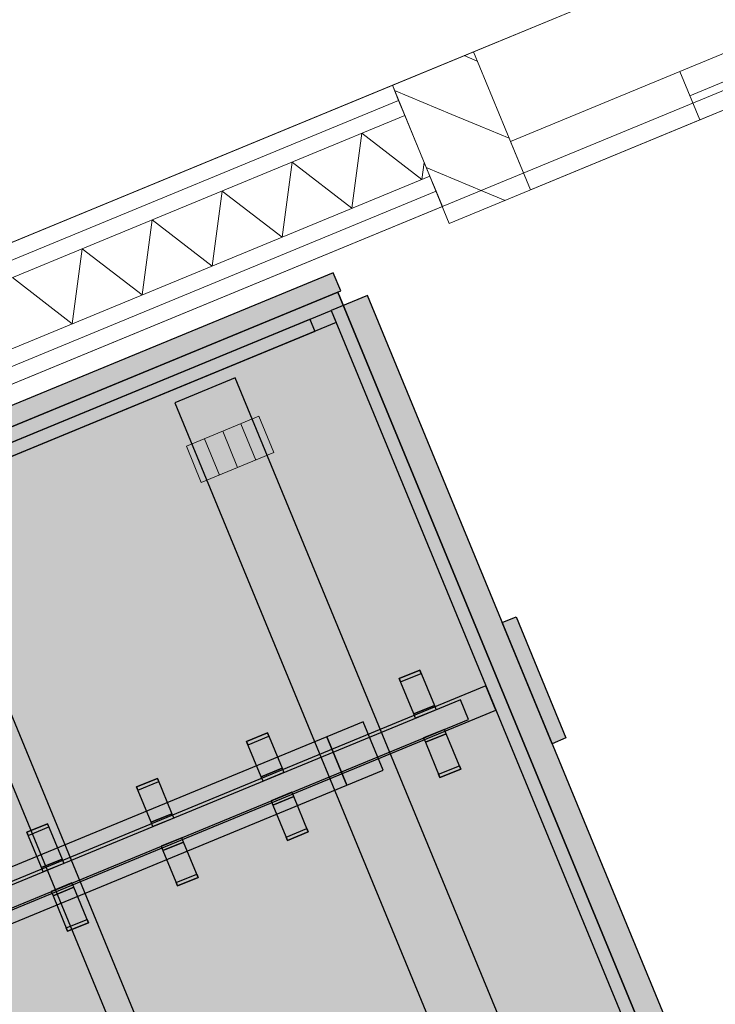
# Model space of a CAD drawing. Header units: millimetres. Extents: x -76965 to -69, y -21129 to 30747.
# Tile 46 of 65: x -20987 to -20456, y 14976 to 15727. Entities that reach past the tile are written whole.
import ezdxf
from ezdxf.enums import TextEntityAlignment as Align

# ---------------------------------------------------------------- set-up
doc = ezdxf.new("R2010")
doc.units = ezdxf.units.MM
doc.header["$MEASUREMENT"] = 0
doc.linetypes.add('B0204', pattern=[650, 500, -50, 50, -50])
doc.linetypes.add('B0702', pattern=[58.685, 39.06, -19.625001])
for name, color, linetype in [('022 Binnenwanden', 7, 'Continuous'), ('022 Binnenwanden 2D arcering', 7, 'Continuous'), ('022 Binnenwanden Deuren', 7, 'Continuous'), ('022 Binnenwanden Doorsnede-arcering', 7, 'Continuous'), ('022 Binnenwanden Laagscheidingslijnen', 7, 'Continuous'), ('079 Vaste inrichting', 7, 'Continuous'), ('079 Vaste inrichting 2D arcering', 7, 'Continuous'), ('079 Vaste inrichting Afdek-arcering', 7, 'Continuous'), ('102 Teksten ruimten _ Zones', 7, 'Continuous'), ('102 Teksten ruimten _ Zones Zone omranding', 7, 'Continuous'), ('102 Teksten ruimten _ Zones Zone tekst', 7, 'Continuous')]:
    doc.layers.add(name, color=color, linetype=linetype)
doc.styles.add('GENERATED_STYLE_1', font='txt')
pattern_1 = [(45, (0, 0), (-31.8198, 31.8198), [])]

# ---------------------------------------------------------------- blocks, each defined once
blk = doc.blocks.new('Lokaal 12_1.6_7_1', base_point=(-21689.59, 18453.82))
at = {"layer": '102 Teksten ruimten _ Zones Zone omranding', "color": 2, "linetype": 'Continuous', "lineweight": 0}
blk.add_line((-24357.55, 14169.06), (-16685.15, 17335.16), dxfattribs=at)
at = {"layer": '102 Teksten ruimten _ Zones Zone tekst', "color": 2, "lineweight": 0, "style": 'GENERATED_STYLE_1'}
for tag, height, p in [('ROOM_LSIZE', 150, (-21109.92, 18956.24)), ('ROOM_NAME', 250, (-20960.06, 18570.23)), ('ROOM_NUMBER', 150, (-20870.14, 18375.19))]:
    blk.add_attdef(tag, text='', height=height, rotation=202.42397, dxfattribs=at).set_placement(p, align=Align.TOP_LEFT)
blk = doc.blocks.new('*X52')
at = {"layer": '022 Binnenwanden Doorsnede-arcering', "color": 250, "linetype": 'Continuous', "lineweight": 0, "true_color": 0x3f3f3f}
for p, q in [((-20733.47, 15583.44), (-20725.86, 15640.67)), ((-20680.1, 15605.47), (-20725.86, 15640.67)), ((-20786.84, 15561.42), (-20779.22, 15618.65)), ((-20733.47, 15583.44), (-20779.22, 15618.65)), ((-20680.1, 15605.47), (-20678.36, 15618.5)), ((-20840.21, 15539.4), (-20832.59, 15596.63)), ((-20786.84, 15561.42), (-20832.59, 15596.63)), ((-20893.58, 15517.37), (-20885.96, 15574.6)), ((-20840.21, 15539.4), (-20885.96, 15574.6)), ((-20946.95, 15495.35), (-20939.33, 15552.58)), ((-20893.58, 15517.37), (-20939.33, 15552.58)), ((-20946.95, 15495.35), (-20992.7, 15530.56))]:
    blk.add_line(p, q, dxfattribs=at)
blk = doc.blocks.new('Dsa bu h 17_2')
at = {"layer": '022 Binnenwanden 2D arcering', "linetype": 'Continuous', "lineweight": 0, "true_color": 0x000000}
h = blk.add_hatch(dxfattribs=at)
h.set_pattern_fill('310_Naaldhout__01__0001', color=18, style=0, pattern_type=2)
h.set_pattern_definition(pattern_1)
h.paths.add_polyline_path([(-1800, 0), (-1800, -114), (-1766.5, -114), (-1766.5, 0)])
h = blk.add_hatch(dxfattribs=at)
h.set_pattern_fill('310_Naaldhout__01__0001', color=18, style=0, pattern_type=2)
h.set_pattern_definition(pattern_1)
h.paths.add_polyline_path([(-1766.5, 0), (-1766.5, -114), (-1750, -114), (-1750, 0)])
h = blk.add_hatch(dxfattribs=at)
h.set_pattern_fill('310_Naaldhout__01__0001', color=18, style=0, pattern_type=2)
h.set_pattern_definition(pattern_1)
h.paths.add_polyline_path([(-1733, 0), (-1750, 0), (-1750, -114), (-1733, -114)])
at = {"layer": '022 Binnenwanden Deuren', "color": 1, "linetype": 'Continuous', "lineweight": 0}
for p, q in [((-1800, 0), (1800, 0)), ((-1800, 0), (-1800, -114)), ((-1733, 0), (-1733, -114)), ((-1733, 0), (-1733, -40)), ((-1593, 0), (-1733, 0)), ((-1593, -40), (-1593, 0)), ((-1593, 0), (-1593, -40)), ((-65, 0), (-1593, 0)), ((-1800, -26.5), (-1800, -14)), ((-1593, -20), (-65, -20)), ((-1800, -39), (-1800, -26.5)), ((-1800, -89), (-1800, -39)), ((-1733, -40), (-1593, -40)), ((-1593, -40), (-65, -40)), ((-1800, -101.5), (-1800, -89)), ((-1800, -114), (-1800, -101.5)), ((-1800, -114), (1800, -114))]:
    blk.add_line(p, q, dxfattribs=at)
blk = doc.blocks.new('Wall_9_1', base_point=(-14928.81, 18059.93))
at = {"layer": '022 Binnenwanden', "color": 1, "linetype": 'Continuous', "lineweight": 0}
for p, q in [((-20702.63, 15677.3), (-20697.86, 15665.75)), ((-20697.86, 15665.75), (-20693.09, 15654.19)), ((-20693.09, 15654.19), (-20674.02, 15607.97)), ((-20674.02, 15607.97), (-20669.25, 15596.42)), ((-20669.25, 15596.42), (-20664.48, 15584.87))]:
    blk.add_line(p, q, dxfattribs=at)
at = {"layer": '022 Binnenwanden', "color": 1, "linetype": 'Continuous', "lineweight": 0, "flags": 128}
for points in [[(-20702.63, 15677.3), (-24357.55, 14169.06)], [(-26630.37, 13122.98), (-20664.48, 15584.87)]]:
    blk.add_lwpolyline(points, dxfattribs=at)
at = {"layer": '022 Binnenwanden Laagscheidingslijnen', "color": 9, "linetype": 'Continuous', "lineweight": 0}
for p, q in [((-20697.86, 15665.75), (-24364.34, 14152.74)), ((-20693.09, 15654.19), (-24371.13, 14136.42)), ((-24352.05, 14090.2), (-20674.02, 15607.97)), ((-26635.14, 13134.54), (-20669.25, 15596.42))]:
    blk.add_line(p, q, dxfattribs=at)
at = {"layer": '022 Binnenwanden', "color": 1, "lineweight": 0}
blk.add_blockref('*X52', (0, 0), dxfattribs=at)
at = {"layer": '022 Binnenwanden Deuren', "color": 1, "linetype": 'Continuous', "lineweight": 0, "xscale": -1, "zscale": 1000, "rotation": 202.4239727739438}
blk.add_blockref('Dsa bu h 17_2', (-18995.25, 16258.55), dxfattribs=at)
blk = doc.blocks.new('Slab_261_1', base_point=(-20779.32, 15137.79))
at = {"layer": '079 Vaste inrichting Afdek-arcering', "linetype": 'Continuous', "lineweight": 0, "true_color": 0xffffff}
blk.add_hatch(color=7, dxfattribs=at).paths.add_polyline_path([(-20779.32, 15137.79), (-20795.18, 15131.25), (-20793.81, 15127.93), (-20777.95, 15134.47)])
at = {"layer": '079 Vaste inrichting', "linetype": 'Continuous', "flags": 128}
blk.add_lwpolyline([(-20779.32, 15137.79), (-20795.18, 15131.25), (-20793.81, 15127.93), (-20777.95, 15134.47)], close=True, dxfattribs=at)
blk = doc.blocks.new('Slab_266_1', base_point=(-21770.48, 15096.2))
at = {"layer": '079 Vaste inrichting Afdek-arcering', "linetype": 'Continuous', "lineweight": 0, "true_color": 0xffffff}
blk.add_hatch(color=7, dxfattribs=at).paths.add_polyline_path([(-21770.48, 15096.2), (-21511.13, 14467.41), (-20485.06, 14890.83), (-20744.35, 15519.46)])
at = {"layer": '079 Vaste inrichting', "linetype": 'Continuous', "flags": 128}
blk.add_lwpolyline([(-21770.48, 15096.2), (-20744.35, 15519.46), (-20485.06, 14890.83), (-21511.13, 14467.41)], close=True, dxfattribs=at)
blk = doc.blocks.new('Slab_267_1', base_point=(-21770.48, 15096.2))
at = {"layer": '079 Vaste inrichting Afdek-arcering', "linetype": 'Continuous', "lineweight": 0, "true_color": 0xffffff}
blk.add_hatch(color=7, dxfattribs=at).paths.add_polyline_path([(-21770.48, 15096.2), (-21511.13, 14467.41), (-20485.06, 14890.83), (-20744.35, 15519.46)])
at = {"layer": '079 Vaste inrichting', "linetype": 'Continuous', "flags": 128}
blk.add_lwpolyline([(-21770.48, 15096.2), (-21511.13, 14467.41), (-20485.06, 14890.83), (-20744.35, 15519.46)], close=True, dxfattribs=at)
blk = doc.blocks.new('Slab_271_1', base_point=(-20953.36, 15083.51))
at = {"layer": '079 Vaste inrichting Afdek-arcering', "linetype": 'Continuous', "lineweight": 0, "true_color": 0xffffff}
blk.add_hatch(color=7, dxfattribs=at).paths.add_polyline_path([(-20953.36, 15083.51), (-20954.73, 15086.83), (-20970.58, 15080.29), (-20969.21, 15076.97)])
at = {"layer": '079 Vaste inrichting', "linetype": 'Continuous', "flags": 128}
blk.add_lwpolyline([(-20953.36, 15083.51), (-20969.21, 15076.97), (-20970.58, 15080.29), (-20954.73, 15086.83)], close=True, dxfattribs=at)
blk = doc.blocks.new('Slab_272_1', base_point=(-20850.86, 15072.84))
at = {"layer": '079 Vaste inrichting Afdek-arcering', "linetype": 'Continuous', "lineweight": 0, "true_color": 0xffffff}
blk.add_hatch(color=7, dxfattribs=at).paths.add_polyline_path([(-20850.86, 15072.84), (-20851.9, 15075.35), (-20867.75, 15068.81), (-20866.72, 15066.3)])
at = {"layer": '079 Vaste inrichting', "linetype": 'Continuous', "flags": 128}
blk.add_lwpolyline([(-20850.86, 15072.84), (-20866.72, 15066.3), (-20867.75, 15068.81), (-20851.9, 15075.35)], close=True, dxfattribs=at)
blk = doc.blocks.new('Slab_273_1', base_point=(-21745.52, 15094.6))
at = {"layer": '079 Vaste inrichting Afdek-arcering', "linetype": 'Continuous', "lineweight": 0, "true_color": 0xffffff}
blk.add_hatch(color=7, dxfattribs=at).paths.add_polyline_path([(-21745.52, 15094.6), (-21741.71, 15085.35), (-20761.79, 15489.54), (-20765.61, 15498.79)])
at = {"layer": '079 Vaste inrichting', "linetype": 'Continuous', "flags": 128}
blk.add_lwpolyline([(-21745.52, 15094.6), (-20765.61, 15498.79), (-20761.79, 15489.54), (-21741.71, 15085.35)], close=True, dxfattribs=at)
blk = doc.blocks.new('Slab_274_1', base_point=(-20870.89, 15121.41))
at = {"layer": '079 Vaste inrichting Afdek-arcering', "linetype": 'Continuous', "lineweight": 0, "true_color": 0xffffff}
blk.add_hatch(color=7, dxfattribs=at).paths.add_polyline_path([(-20870.89, 15121.41), (-20882.02, 15148.38), (-20897.87, 15141.84), (-20886.75, 15114.87)])
at = {"layer": '079 Vaste inrichting', "linetype": 'Continuous', "flags": 128}
blk.add_lwpolyline([(-20870.89, 15121.41), (-20886.75, 15114.87), (-20897.87, 15141.84), (-20882.02, 15148.38)], close=True, dxfattribs=at)
blk = doc.blocks.new('Slab_275_1', base_point=(-20661.56, 15182.48))
at = {"layer": '079 Vaste inrichting Afdek-arcering', "linetype": 'Continuous', "lineweight": 0, "true_color": 0xffffff}
blk.add_hatch(color=7, dxfattribs=at).paths.add_polyline_path([(-20661.56, 15182.48), (-20677.42, 15175.94), (-20666.29, 15148.97), (-20650.44, 15155.51)])
at = {"layer": '079 Vaste inrichting', "linetype": 'Continuous', "flags": 128}
blk.add_lwpolyline([(-20661.56, 15182.48), (-20677.42, 15175.94), (-20666.29, 15148.97), (-20650.44, 15155.51)], close=True, dxfattribs=at)
blk = doc.blocks.new('Slab_285_1', base_point=(-20954.73, 15086.83))
at = {"layer": '079 Vaste inrichting Afdek-arcering', "linetype": 'Continuous', "lineweight": 0, "true_color": 0xffffff}
blk.add_hatch(color=7, dxfattribs=at).paths.add_polyline_path([(-20954.73, 15086.83), (-20965.85, 15113.8), (-20981.71, 15107.26), (-20970.58, 15080.29)])
at = {"layer": '079 Vaste inrichting', "linetype": 'Continuous', "flags": 128}
blk.add_lwpolyline([(-20954.73, 15086.83), (-20970.58, 15080.29), (-20981.71, 15107.26), (-20965.85, 15113.8)], close=True, dxfattribs=at)
blk = doc.blocks.new('Slab_286_1', base_point=(-20830.13, 14748.43))
at = {"layer": '079 Vaste inrichting Afdek-arcering', "linetype": 'Continuous', "lineweight": 0, "true_color": 0xffffff}
blk.add_hatch(color=7, dxfattribs=at).paths.add_polyline_path([(-20830.13, 14748.43), (-20811.64, 14756.06), (-21070.52, 15383.68), (-21089.01, 15376.05)])
at = {"layer": '079 Vaste inrichting', "linetype": 'Continuous', "flags": 128}
blk.add_lwpolyline([(-20830.13, 14748.43), (-20811.64, 14756.06), (-21070.52, 15383.68), (-21089.01, 15376.05)], close=True, dxfattribs=at)
blk = doc.blocks.new('Slab_287_1', base_point=(-20869.52, 15118.09))
at = {"layer": '079 Vaste inrichting Afdek-arcering', "linetype": 'Continuous', "lineweight": 0, "true_color": 0xffffff}
blk.add_hatch(color=7, dxfattribs=at).paths.add_polyline_path([(-20869.52, 15118.09), (-20870.89, 15121.41), (-20886.75, 15114.87), (-20885.38, 15111.55)])
at = {"layer": '079 Vaste inrichting', "linetype": 'Continuous', "flags": 128}
blk.add_lwpolyline([(-20869.52, 15118.09), (-20885.38, 15111.55), (-20886.75, 15114.87), (-20870.89, 15121.41)], close=True, dxfattribs=at)
blk = doc.blocks.new('Slab_290_1', base_point=(-20965.85, 15113.8))
at = {"layer": '079 Vaste inrichting Afdek-arcering', "linetype": 'Continuous', "lineweight": 0, "true_color": 0xffffff}
blk.add_hatch(color=7, dxfattribs=at).paths.add_polyline_path([(-20965.85, 15113.8), (-20981.71, 15107.26), (-20980.67, 15104.75), (-20964.81, 15111.29)])
at = {"layer": '079 Vaste inrichting', "linetype": 'Continuous', "flags": 128}
blk.add_lwpolyline([(-20965.85, 15113.8), (-20981.71, 15107.26), (-20980.67, 15104.75), (-20964.81, 15111.29)], close=True, dxfattribs=at)
blk = doc.blocks.new('Slab_291_1', base_point=(-20618.71, 15267.31))
at = {"layer": '079 Vaste inrichting Afdek-arcering', "linetype": 'Continuous', "lineweight": 0, "true_color": 0xffffff}
blk.add_hatch(color=7, dxfattribs=at).paths.add_polyline_path([(-20618.71, 15267.31), (-20580.58, 15174.87), (-20570.09, 15179.2), (-20608.22, 15271.64)])
at = {"layer": '079 Vaste inrichting', "linetype": 'Continuous', "flags": 128}
blk.add_lwpolyline([(-20618.71, 15267.31), (-20608.22, 15271.64), (-20570.09, 15179.2), (-20580.58, 15174.87)], close=True, dxfattribs=at)
blk = doc.blocks.new('Slab_292_1', base_point=(-20650.44, 15155.51))
at = {"layer": '079 Vaste inrichting Afdek-arcering', "linetype": 'Continuous', "lineweight": 0, "true_color": 0xffffff}
blk.add_hatch(color=7, dxfattribs=at).paths.add_polyline_path([(-20650.44, 15155.51), (-20651.47, 15158.02), (-20667.33, 15151.48), (-20666.29, 15148.97)])
at = {"layer": '079 Vaste inrichting', "linetype": 'Continuous', "flags": 128}
blk.add_lwpolyline([(-20650.44, 15155.51), (-20666.29, 15148.97), (-20667.33, 15151.48), (-20651.47, 15158.02)], close=True, dxfattribs=at)
blk = doc.blocks.new('Slab_293_1', base_point=(-20721.66, 15516.92))
at = {"layer": '079 Vaste inrichting Afdek-arcering', "linetype": 'Continuous', "lineweight": 0, "true_color": 0xffffff}
blk.add_hatch(color=7, dxfattribs=at).paths.add_polyline_path([(-20721.66, 15516.92), (-20749.4, 15505.48), (-20505.36, 14913.83), (-20477.63, 14925.27)])
at = {"layer": '079 Vaste inrichting', "linetype": 'Continuous', "flags": 128}
blk.add_lwpolyline([(-20721.66, 15516.92), (-20749.4, 15505.48), (-20505.36, 14913.83), (-20477.63, 14925.27)], close=True, dxfattribs=at)
blk = doc.blocks.new('Slab_300_1', base_point=(-20752.73, 15180.07))
at = {"layer": '079 Vaste inrichting Afdek-arcering', "linetype": 'Continuous', "lineweight": 0, "true_color": 0xffffff}
blk.add_hatch(color=7, dxfattribs=at).paths.add_polyline_path([(-20752.73, 15180.07), (-21510.78, 14867.4), (-21495.52, 14830.42), (-20737.48, 15143.09)])
at = {"layer": '079 Vaste inrichting', "linetype": 'Continuous', "flags": 128}
blk.add_lwpolyline([(-20752.73, 15180.07), (-21510.78, 14867.4), (-21495.52, 14830.42), (-20737.48, 15143.09)], close=True, dxfattribs=at)
blk = doc.blocks.new('Slab_301_1', base_point=(-21729.31, 15101.29))
at = {"layer": '079 Vaste inrichting Afdek-arcering', "linetype": 'Continuous', "lineweight": 0, "true_color": 0xffffff}
blk.add_hatch(color=7, dxfattribs=at).paths.add_polyline_path([(-21729.31, 15101.29), (-21725.5, 15092.04), (-20745.59, 15496.23), (-20749.4, 15505.48)])
at = {"layer": '079 Vaste inrichting', "linetype": 'Continuous', "flags": 128}
blk.add_lwpolyline([(-21729.31, 15101.29), (-20749.4, 15505.48), (-20745.59, 15496.23), (-21725.5, 15092.04)], close=True, dxfattribs=at)
blk = doc.blocks.new('Slab_302_1', base_point=(-21603.48, 14796.22))
at = {"layer": '079 Vaste inrichting Afdek-arcering', "linetype": 'Continuous', "lineweight": 0, "true_color": 0xffffff}
blk.add_hatch(color=7, dxfattribs=at).paths.add_polyline_path([(-21603.48, 14796.22), (-20623.57, 15200.41), (-20631.19, 15218.9), (-21611.11, 14814.71)])
at = {"layer": '079 Vaste inrichting', "linetype": 'Continuous', "flags": 128}
blk.add_lwpolyline([(-21603.48, 14796.22), (-20623.57, 15200.41), (-20631.19, 15218.9), (-21611.11, 14814.71)], close=True, dxfattribs=at)
blk = doc.blocks.new('Slab_313_1', base_point=(-20947.19, 15068.55))
at = {"layer": '079 Vaste inrichting Afdek-arcering', "linetype": 'Continuous', "lineweight": 0, "true_color": 0xffffff}
blk.add_hatch(color=7, dxfattribs=at).paths.add_polyline_path([(-20947.19, 15068.55), (-20963.04, 15062.01), (-20961.67, 15058.69), (-20945.81, 15065.23)])
at = {"layer": '079 Vaste inrichting', "linetype": 'Continuous', "flags": 128}
blk.add_lwpolyline([(-20947.19, 15068.55), (-20963.04, 15062.01), (-20961.67, 15058.69), (-20945.81, 15065.23)], close=True, dxfattribs=at)
blk = doc.blocks.new('Slab_314_1', base_point=(-20934.69, 15038.26))
at = {"layer": '079 Vaste inrichting Afdek-arcering', "linetype": 'Continuous', "lineweight": 0, "true_color": 0xffffff}
blk.add_hatch(color=7, dxfattribs=at).paths.add_polyline_path([(-20934.69, 15038.26), (-20935.73, 15040.77), (-20951.59, 15034.23), (-20950.55, 15031.72)])
at = {"layer": '079 Vaste inrichting', "linetype": 'Continuous', "flags": 128}
blk.add_lwpolyline([(-20934.69, 15038.26), (-20950.55, 15031.72), (-20951.59, 15034.23), (-20935.73, 15040.77)], close=True, dxfattribs=at)
blk = doc.blocks.new('Slab_316_1', base_point=(-20662.93, 15185.8))
at = {"layer": '079 Vaste inrichting Afdek-arcering', "linetype": 'Continuous', "lineweight": 0, "true_color": 0xffffff}
blk.add_hatch(color=7, dxfattribs=at).paths.add_polyline_path([(-20662.93, 15185.8), (-20678.79, 15179.26), (-20677.42, 15175.94), (-20661.56, 15182.48)])
at = {"layer": '079 Vaste inrichting', "linetype": 'Continuous', "flags": 128}
blk.add_lwpolyline([(-20662.93, 15185.8), (-20678.79, 15179.26), (-20677.42, 15175.94), (-20661.56, 15182.48)], close=True, dxfattribs=at)
blk = doc.blocks.new('Slab_317_1', base_point=(-20882.02, 15148.38))
at = {"layer": '079 Vaste inrichting Afdek-arcering', "linetype": 'Continuous', "lineweight": 0, "true_color": 0xffffff}
blk.add_hatch(color=7, dxfattribs=at).paths.add_polyline_path([(-20882.02, 15148.38), (-20897.87, 15141.84), (-20896.84, 15139.33), (-20880.98, 15145.87)])
at = {"layer": '079 Vaste inrichting', "linetype": 'Continuous', "flags": 128}
blk.add_lwpolyline([(-20882.02, 15148.38), (-20897.87, 15141.84), (-20896.84, 15139.33), (-20880.98, 15145.87)], close=True, dxfattribs=at)
blk = doc.blocks.new('Slab_320_1', base_point=(-20861.98, 15099.81))
at = {"layer": '079 Vaste inrichting Afdek-arcering', "linetype": 'Continuous', "lineweight": 0, "true_color": 0xffffff}
blk.add_hatch(color=7, dxfattribs=at).paths.add_polyline_path([(-20861.98, 15099.81), (-20877.84, 15093.27), (-20866.72, 15066.3), (-20850.86, 15072.84)])
at = {"layer": '079 Vaste inrichting', "linetype": 'Continuous', "flags": 128}
blk.add_lwpolyline([(-20861.98, 15099.81), (-20877.84, 15093.27), (-20866.72, 15066.3), (-20850.86, 15072.84)], close=True, dxfattribs=at)
blk = doc.blocks.new('Slab_321_1', base_point=(-20737.48, 15143.09))
at = {"layer": '079 Vaste inrichting Afdek-arcering', "linetype": 'Continuous', "lineweight": 0, "true_color": 0xffffff}
blk.add_hatch(color=7, dxfattribs=at).paths.add_polyline_path([(-20737.48, 15143.09), (-20709.74, 15154.53), (-20725, 15191.51), (-20752.73, 15180.07)])
at = {"layer": '079 Vaste inrichting', "linetype": 'Continuous', "flags": 128}
blk.add_lwpolyline([(-20737.48, 15143.09), (-20709.74, 15154.53), (-20725, 15191.51), (-20752.73, 15180.07)], close=True, dxfattribs=at)
blk = doc.blocks.new('Slab_325_1', base_point=(-20863.35, 15103.13))
at = {"layer": '079 Vaste inrichting Afdek-arcering', "linetype": 'Continuous', "lineweight": 0, "true_color": 0xffffff}
blk.add_hatch(color=7, dxfattribs=at).paths.add_polyline_path([(-20863.35, 15103.13), (-20879.21, 15096.59), (-20877.84, 15093.27), (-20861.98, 15099.81)])
at = {"layer": '079 Vaste inrichting', "linetype": 'Continuous', "flags": 128}
blk.add_lwpolyline([(-20863.35, 15103.13), (-20879.21, 15096.59), (-20877.84, 15093.27), (-20861.98, 15099.81)], close=True, dxfattribs=at)
blk = doc.blocks.new('Slab_339_1', base_point=(-20822.52, 15454.17))
at = {"layer": '079 Vaste inrichting Afdek-arcering', "linetype": 'Continuous', "lineweight": 0, "true_color": 0xffffff}
blk.add_hatch(color=7, dxfattribs=at).paths.add_polyline_path([(-20822.52, 15454.17), (-20868.74, 15435.1), (-20639.95, 14880.44), (-20593.73, 14899.5)])
at = {"layer": '079 Vaste inrichting', "linetype": 'Continuous', "flags": 128}
blk.add_lwpolyline([(-20822.52, 15454.17), (-20868.74, 15435.1), (-20639.95, 14880.44), (-20593.73, 14899.5)], close=True, dxfattribs=at)
blk = doc.blocks.new('Slab_340_1', base_point=(-20797.99, 15183.04))
at = {"layer": '079 Vaste inrichting Afdek-arcering', "linetype": 'Continuous', "lineweight": 0, "true_color": 0xffffff}
blk.add_hatch(color=7, dxfattribs=at).paths.add_polyline_path([(-20797.99, 15183.04), (-20813.85, 15176.5), (-20812.81, 15173.99), (-20796.95, 15180.53)])
at = {"layer": '079 Vaste inrichting', "linetype": 'Continuous', "flags": 128}
blk.add_lwpolyline([(-20797.99, 15183.04), (-20813.85, 15176.5), (-20812.81, 15173.99), (-20796.95, 15180.53)], close=True, dxfattribs=at)
blk = doc.blocks.new('Slab_342_1', base_point=(-20786.87, 15156.07))
at = {"layer": '079 Vaste inrichting Afdek-arcering', "linetype": 'Continuous', "lineweight": 0, "true_color": 0xffffff}
blk.add_hatch(color=7, dxfattribs=at).paths.add_polyline_path([(-20786.87, 15156.07), (-20797.99, 15183.04), (-20813.85, 15176.5), (-20802.72, 15149.53)])
at = {"layer": '079 Vaste inrichting', "linetype": 'Continuous', "flags": 128}
blk.add_lwpolyline([(-20786.87, 15156.07), (-20802.72, 15149.53), (-20813.85, 15176.5), (-20797.99, 15183.04)], close=True, dxfattribs=at)
blk = doc.blocks.new('Slab_346_1', base_point=(-20785.49, 15152.75))
at = {"layer": '079 Vaste inrichting Afdek-arcering', "linetype": 'Continuous', "lineweight": 0, "true_color": 0xffffff}
blk.add_hatch(color=7, dxfattribs=at).paths.add_polyline_path([(-20785.49, 15152.75), (-20786.87, 15156.07), (-20802.72, 15149.53), (-20801.35, 15146.21)])
at = {"layer": '079 Vaste inrichting', "linetype": 'Continuous', "flags": 128}
blk.add_lwpolyline([(-20785.49, 15152.75), (-20801.35, 15146.21), (-20802.72, 15149.53), (-20786.87, 15156.07)], close=True, dxfattribs=at)
blk = doc.blocks.new('Slab_347_1', base_point=(-20681.59, 15231.05))
at = {"layer": '079 Vaste inrichting Afdek-arcering', "linetype": 'Continuous', "lineweight": 0, "true_color": 0xffffff}
blk.add_hatch(color=7, dxfattribs=at).paths.add_polyline_path([(-20681.59, 15231.05), (-20697.45, 15224.51), (-20696.41, 15222), (-20680.56, 15228.54)])
at = {"layer": '079 Vaste inrichting', "linetype": 'Continuous', "flags": 128}
blk.add_lwpolyline([(-20681.59, 15231.05), (-20697.45, 15224.51), (-20696.41, 15222), (-20680.56, 15228.54)], close=True, dxfattribs=at)
blk = doc.blocks.new('Slab_348_1', base_point=(-20670.47, 15204.08))
at = {"layer": '079 Vaste inrichting Afdek-arcering', "linetype": 'Continuous', "lineweight": 0, "true_color": 0xffffff}
blk.add_hatch(color=7, dxfattribs=at).paths.add_polyline_path([(-20670.47, 15204.08), (-20681.59, 15231.05), (-20697.45, 15224.51), (-20686.33, 15197.54)])
at = {"layer": '079 Vaste inrichting', "linetype": 'Continuous', "flags": 128}
blk.add_lwpolyline([(-20670.47, 15204.08), (-20686.33, 15197.54), (-20697.45, 15224.51), (-20681.59, 15231.05)], close=True, dxfattribs=at)
blk = doc.blocks.new('Slab_349_1', base_point=(-20669.1, 15200.76))
at = {"layer": '079 Vaste inrichting Afdek-arcering', "linetype": 'Continuous', "lineweight": 0, "true_color": 0xffffff}
blk.add_hatch(color=7, dxfattribs=at).paths.add_polyline_path([(-20669.1, 15200.76), (-20670.47, 15204.08), (-20686.33, 15197.54), (-20684.96, 15194.22)])
at = {"layer": '079 Vaste inrichting', "linetype": 'Continuous', "flags": 128}
blk.add_lwpolyline([(-20669.1, 15200.76), (-20684.96, 15194.22), (-20686.33, 15197.54), (-20670.47, 15204.08)], close=True, dxfattribs=at)
blk = doc.blocks.new('Slab_354_1', base_point=(-20777.95, 15134.47))
at = {"layer": '079 Vaste inrichting Afdek-arcering', "linetype": 'Continuous', "lineweight": 0, "true_color": 0xffffff}
blk.add_hatch(color=7, dxfattribs=at).paths.add_polyline_path([(-20777.95, 15134.47), (-20793.81, 15127.93), (-20782.69, 15100.96), (-20766.83, 15107.5)])
at = {"layer": '079 Vaste inrichting', "linetype": 'Continuous', "flags": 128}
blk.add_lwpolyline([(-20777.95, 15134.47), (-20793.81, 15127.93), (-20782.69, 15100.96), (-20766.83, 15107.5)], close=True, dxfattribs=at)
blk = doc.blocks.new('Slab_355_1', base_point=(-20766.83, 15107.5))
at = {"layer": '079 Vaste inrichting Afdek-arcering', "linetype": 'Continuous', "lineweight": 0, "true_color": 0xffffff}
blk.add_hatch(color=7, dxfattribs=at).paths.add_polyline_path([(-20766.83, 15107.5), (-20767.87, 15110.01), (-20783.72, 15103.47), (-20782.69, 15100.96)])
at = {"layer": '079 Vaste inrichting', "linetype": 'Continuous', "flags": 128}
blk.add_lwpolyline([(-20766.83, 15107.5), (-20782.69, 15100.96), (-20783.72, 15103.47), (-20767.87, 15110.01)], close=True, dxfattribs=at)
blk = doc.blocks.new('Slab_442_1', base_point=(-20945.81, 15065.23))
at = {"layer": '079 Vaste inrichting Afdek-arcering', "linetype": 'Continuous', "lineweight": 0, "true_color": 0xffffff}
blk.add_hatch(color=7, dxfattribs=at).paths.add_polyline_path([(-20945.81, 15065.23), (-20961.67, 15058.69), (-20950.55, 15031.72), (-20934.69, 15038.26)])
at = {"layer": '079 Vaste inrichting', "linetype": 'Continuous', "flags": 128}
blk.add_lwpolyline([(-20945.81, 15065.23), (-20961.67, 15058.69), (-20950.55, 15031.72), (-20934.69, 15038.26)], close=True, dxfattribs=at)
blk = doc.blocks.new('Slab_516_1', base_point=(-20650.65, 15208.37))
at = {"layer": '079 Vaste inrichting Afdek-arcering', "linetype": 'Continuous', "lineweight": 0, "true_color": 0xffffff}
blk.add_hatch(color=7, dxfattribs=at).paths.add_polyline_path([(-20650.65, 15208.37), (-21591.34, 14820.36), (-21585.17, 14805.4), (-20644.49, 15193.41)])
at = {"layer": '079 Vaste inrichting', "linetype": 'Continuous', "flags": 128}
blk.add_lwpolyline([(-20650.65, 15208.37), (-21591.34, 14820.36), (-21585.17, 14805.4), (-20644.49, 15193.41)], close=True, dxfattribs=at)
blk = doc.blocks.new('Slab_517_1', base_point=(-21776.41, 15109.98))
at = {"layer": '079 Vaste inrichting Afdek-arcering', "linetype": 'Continuous', "lineweight": 0, "true_color": 0xffffff}
blk.add_hatch(color=7, dxfattribs=at).paths.add_polyline_path([(-21776.41, 15109.98), (-21770.69, 15096.12), (-20742.07, 15520.4), (-20747.79, 15534.26)])
at = {"layer": '079 Vaste inrichting', "linetype": 'Continuous', "flags": 128}
blk.add_lwpolyline([(-21776.41, 15109.98), (-21770.69, 15096.12), (-20742.07, 15520.4), (-20747.79, 15534.26)], close=True, dxfattribs=at)
blk = doc.blocks.new('Buis 17')
at = {"layer": '079 Vaste inrichting 2D arcering', "linetype": 'Continuous', "lineweight": 0, "true_color": 0x3f3f3f}
blk.add_hatch(color=250, dxfattribs=at).paths.add_polyline_path([(0, 30), (0, -30), (30, -30), (30, 30)])
at = {"layer": '079 Vaste inrichting', "color": 1, "linetype": 'Continuous', "lineweight": 0}
for p, q in [((0, 30), (0, -30)), ((30, 30), (0, 30)), ((30, -30), (30, 30)), ((0, -30), (30, -30))]:
    blk.add_line(p, q, dxfattribs=at)
at = {"layer": '079 Vaste inrichting', "color": 1, "linetype": 'B0702', "lineweight": 0}
for p, q in [((0, 15), (30, 15)), ((0, -15), (30, -15))]:
    blk.add_line(p, q, dxfattribs=at)
at = {"layer": '079 Vaste inrichting', "color": 9, "linetype": 'B0204', "lineweight": 0}
blk.add_line((0, 0), (30, 0), dxfattribs=at)

msp = doc.modelspace()

# ---------------------------------------------------------------- linework, layer by layer
at = {"layer": '102 Teksten ruimten _ Zones Zone omranding', "color": 33, "linetype": 'Continuous', "lineweight": 0, "true_color": 0xde9d5d, "flags": 128}
msp.add_lwpolyline([(-26875.17, 20270.01), (-24357.55, 14169.06), (-16685.15, 17335.16), (-19202.76, 23436.11)], close=True, dxfattribs=at)
at = {"layer": '102 Teksten ruimten _ Zones Zone omranding', "color": 33, "linetype": 'Continuous', "lineweight": 0, "true_color": 0xb3a584, "flags": 128}
msp.add_lwpolyline([(-12109.1, 11215.24), (-14894.78, 17965.79), (-23198.41, 14539.21), (-22348.32, 12479.19), (-24751.73, 11487.4), (-25601.82, 13547.43), (-36818.96, 8918.56), (-36127.48, 7242.89), (-32039.85, 8929.7), (-29945.65, 3854.82), (-14792.18, 10108.04)], close=True, dxfattribs=at)

# ---------------------------------------------------------------- block references
at = {"layer": '022 Binnenwanden', "color": 1, "lineweight": 0}
msp.add_blockref('Wall_9_1', (-14928.81, 18059.93), dxfattribs=at)
at = {"layer": '079 Vaste inrichting', "linetype": 'Continuous'}
for name, p in [('Slab_517_1', (-21776.41, 15109.98)), ('Slab_266_1', (-21770.48, 15096.2)), ('Slab_267_1', (-21770.48, 15096.2)), ('Slab_293_1', (-20721.66, 15516.92)), ('Slab_301_1', (-21729.31, 15101.29)), ('Slab_273_1', (-21745.52, 15094.6)), ('Slab_339_1', (-20822.52, 15454.17)), ('Slab_286_1', (-20830.13, 14748.43)), ('Slab_291_1', (-20618.71, 15267.31)), ('Slab_347_1', (-20681.59, 15231.05)), ('Slab_348_1', (-20670.47, 15204.08)), ('Slab_302_1', (-21603.48, 14796.22)), ('Slab_516_1', (-20650.65, 15208.37)), ('Slab_349_1', (-20669.1, 15200.76)), ('Slab_321_1', (-20737.48, 15143.09)), ('Slab_300_1', (-20752.73, 15180.07)), ('Slab_340_1', (-20797.99, 15183.04)), ('Slab_342_1', (-20786.87, 15156.07)), ('Slab_316_1', (-20662.93, 15185.8)), ('Slab_275_1', (-20661.56, 15182.48)), ('Slab_292_1', (-20650.44, 15155.51)), ('Slab_346_1', (-20785.49, 15152.75)), ('Slab_274_1', (-20870.89, 15121.41)), ('Slab_317_1', (-20882.02, 15148.38)), ('Slab_261_1', (-20779.32, 15137.79)), ('Slab_354_1', (-20777.95, 15134.47)), ('Slab_287_1', (-20869.52, 15118.09)), ('Slab_285_1', (-20954.73, 15086.83)), ('Slab_290_1', (-20965.85, 15113.8)), ('Slab_355_1', (-20766.83, 15107.5)), ('Slab_325_1', (-20863.35, 15103.13)), ('Slab_320_1', (-20861.98, 15099.81)), ('Slab_271_1', (-20953.36, 15083.51)), ('Slab_272_1', (-20850.86, 15072.84)), ('Slab_313_1', (-20947.19, 15068.55)), ('Slab_442_1', (-20945.81, 15065.23)), ('Slab_314_1', (-20934.69, 15038.26))]:
    msp.add_blockref(name, p, dxfattribs=at)
at = {"layer": '079 Vaste inrichting', "color": 2, "linetype": 'Continuous', "lineweight": 0, "xscale": -0.9999999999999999, "zscale": 1000, "rotation": 292.414825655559}
msp.add_blockref('Buis 17', (-20820.73, 15385.6), dxfattribs=at)
at = {"layer": '102 Teksten ruimten _ Zones', "color": 2, "linetype": 'Continuous', "lineweight": 0}
msp.add_blockref('Lokaal 12_1.6_7_1', (-21689.59, 18453.82), dxfattribs=at)

doc.saveas('drawing.dxf')
